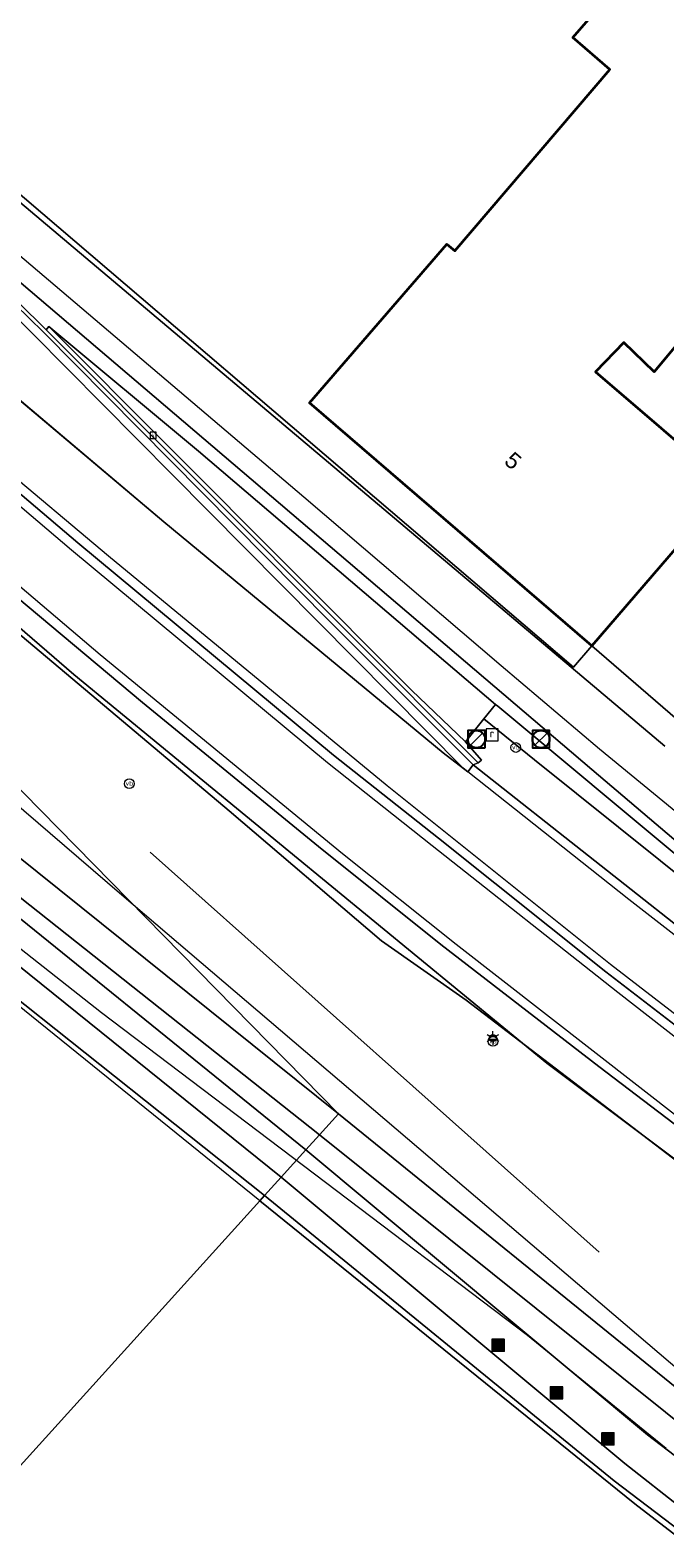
# Model space of a CAD drawing. Header units: metres. Extents: x 163543 to 168130, y 402678 to 405437.
# Tile 16 of 256: x 163914 to 163944, y 403116 to 403186. Entities that reach past the tile are written whole.
import ezdxf
from ezdxf.enums import TextEntityAlignment as Align

# ---------------------------------------------------------------- set-up
doc = ezdxf.new("R2010")
doc.units = ezdxf.units.M
doc.layers.get('0').update_dxf_attribs({"lineweight": 25})
for name, color, linetype, lineweight in [('X-CA190022.004-UO-BGT_Ondergrond$0$GE_117_WGIGeleideconstructie_Grens_GEM', 253, 'X-CA190022.004-UO-BGT_Ondergrond$0$Vangrail', 9), ('X-CA190022.004-UO-BGT_Ondergrond$0$GE_203_VGOHaag_Lijn_GEM', 253, 'X-CA190022.004-UO-BGT_Ondergrond$0$Heg', 9), ('X-CA190022.004-UO-BGT_Ondergrond$0$GE_214_Wegmarkering_Lijn_GEM', 253, 'Continuous', 9), ('X-CA190022.004-UO-BGT_Ondergrond$0$GE_244_Taludlijn_Lijn_GEM', 253, 'Continuous', 9), ('X-CA190022.004-UO-BGT_Ondergrond$0$GE_311_WGDRijbaanRegionaleweg_Vlak_GEM', 253, 'Continuous', 9), ('X-CA190022.004-UO-BGT_Ondergrond$0$GE_314_WGDRijbaanLokaleweg_Vlak_GEM', 253, 'Continuous', 9), ('X-CA190022.004-UO-BGT_Ondergrond$0$GE_316_WGDFietspad_Vlak_GEM', 253, 'Continuous', 9), ('X-CA190022.004-UO-BGT_Ondergrond$0$GE_361_OWGBerm_Vlak_GEM', 253, 'Continuous', 9), ('X-CA190022.004-UO-BGT_Ondergrond$0$GE_367_OWGBerm_groenvoorziening_grasenk_GEM', 253, 'Continuous', 9), ('X-CA190022.004-UO-BGT_Ondergrond$0$GE_401_OTDErf_Vlak_GEM', 253, 'Continuous', 9), ('X-CA190022.004-UO-BGT_Ondergrond$0$GE_4502_GBKN_Huisnummer_Lijn_GEM', 7, 'Continuous', 9), ('X-CA190022.004-UO-BGT_Ondergrond$0$GE_461_BTDGraslandoverig_Vlak_GEM', 253, 'Continuous', 9), ('X-CA190022.004-UO-BGT_Ondergrond$0$GE_502_WTDWaterloop_Vlak_GEM', 253, 'Continuous', 9), ('X-CA190022.004-UO-BGT_Ondergrond$0$GE_601_PNDgrondvlakpand_Vlak_MV_GEM', 34, 'Continuous', 35), ('X-CA190022.004-UO-BGT_Ondergrond$0$GE_661_SHDMuurGroterDan30cm_Vlak_GEM', 253, 'Continuous', 9), ('X-CA190022.004-UO-BGT_Ondergrond$0$GE_814_BRDVerkeersbord_Punt_GEM', 253, 'Continuous', 9), ('X-CA190022.004-UO-BGT_Ondergrond$0$GE_861_PALLichtmast_Punt_GEM', 253, 'Continuous', 9), ('X-CA190022.004-UO-BGT_Ondergrond$0$GE_885_PutInspectieofRioolput_Punt_GEM', 253, 'Continuous', 9), ('X-CA190022.004-UO-BGT_Ondergrond$0$GE_886_PutKolk_Punt_GEM', 253, 'Continuous', 9), ('X-CA190022.004-UO-BGT_Ondergrond$0$GE_925_STMKunstobject_Punt_GEM', 253, 'Continuous', 9), ('X-CA190022.004-UO-BGT_Ondergrond$0$N-WE-RI-PUT_INSPECTIE-S', 253, 'Continuous', 9), ('X-CA190022.004-UO-KAD_Percelen$0$B-WE-KG-GRENS_PERCEEL-GV', 150, 'Continuous', 9), ('X-CA190022.004-UO-WHM_Riolering gemeente_NLCS_v0.1$0$B-WE-RI-PUT-S', 214, 'Continuous', 15)]:
    doc.layers.add(name, color=color, linetype=linetype, lineweight=lineweight)
doc.styles.add('X-CA190022.004-UO-BGT_Ondergrond$0$BGT_NAR', font='arial.ttf', dxfattribs={"height": 1})
doc.styles.add('X-CA190022.004-UO-BGT_Ondergrond$0$NLCS-ISO', font='NLCS-ISO.ttf')
doc.linetypes.add('X-CA190022.004-UO-BGT_Ondergrond$0$Heg', pattern='A,5,-1.5,[2,dgnlstyle-meierijstad.shx,S=0.007937,R=45,X=0,Y=0],-1.5', length=8)
doc.linetypes.add('X-CA190022.004-UO-BGT_Ondergrond$0$Vangrail', pattern='A,10,-1.5,[3,dgnlstyle-Veghel.shx,S=0.007937,R=90,X=0,Y=0.5],-1,[3,dgnlstyle-Veghel.shx,S=0.007937,R=270,X=0,Y=-0.5],-1.5', length=14)

# ---------------------------------------------------------------- blocks, each defined once
blk = doc.blocks.new('X-CA190022.004-UO-BGT_Ondergrond$0$SIE-WEG_PAAL_VERKEERSBORD-SO')
at = {"linetype": 'ByBlock', "lineweight": 18}
blk.add_circle((0, 0), 1.5, dxfattribs=at)
at = {"linetype": 'ByBlock', "lineweight": 18, "style": 'X-CA190022.004-UO-BGT_Ondergrond$0$NLCS-ISO'}
blk.add_text('vb', height=1.5, dxfattribs=at).set_placement((0, 0.13), align=Align.MIDDLE_CENTER)
blk = doc.blocks.new('X-CA190022.004-UO-BGT_Ondergrond$0$IMGEOVerkeersbord')
at = {"xscale": 5, "yscale": 5, "zscale": 5}
blk.add_blockref('X-CA190022.004-UO-BGT_Ondergrond$0$SIE-WEG_PAAL_VERKEERSBORD-SO', (0, 0), dxfattribs=at)
blk = doc.blocks.new('X-CA190022.004-UO-BGT_Ondergrond$0$SRI-KOLK-SO')
at = {"color": 0, "linetype": 'ByBlock', "lineweight": 18}
blk.add_lwpolyline([(-1.125, -1.125), (1.125, -1.125), (1.125, 1.125), (-1.125, 1.125)], close=True, dxfattribs=at)
at = {"color": 0, "linetype": 'ByBlock', "lineweight": 18, "style": 'X-CA190022.004-UO-BGT_Ondergrond$0$NLCS-ISO'}
blk.add_text('k', height=1.5, dxfattribs=at).set_placement((0, 0), align=Align.MIDDLE_CENTER)
blk = doc.blocks.new('X-CA190022.004-UO-BGT_Ondergrond$0$IMGEOKolk')
at = {"xscale": 5, "yscale": 5, "zscale": 5}
blk.add_blockref('X-CA190022.004-UO-BGT_Ondergrond$0$SRI-KOLK-SO', (0, 0), dxfattribs=at)
blk = doc.blocks.new('X-CA190022.004-UO-BGT_Ondergrond$0$SRI-PUT_INSPECTIEPUT_RIOOLPUT-SO')
at = {"color": 0, "linetype": 'ByBlock', "lineweight": 18}
blk.add_lwpolyline([(-1.12, -1.12), (1.12, -1.12), (1.12, 1.12), (-1.12, 1.12)], close=True, dxfattribs=at)
at = {"color": 0, "linetype": 'ByBlock', "lineweight": 18, "style": 'X-CA190022.004-UO-BGT_Ondergrond$0$NLCS-ISO'}
blk.add_text('r', height=1.5, dxfattribs=at).set_placement((0, 0.28), align=Align.MIDDLE_CENTER)
blk = doc.blocks.new('X-CA190022.004-UO-BGT_Ondergrond$0$IMGEOInspectierioolput')
at = {"layer": 'X-CA190022.004-UO-BGT_Ondergrond$0$N-WE-RI-PUT_INSPECTIE-S', "xscale": 10, "yscale": 10, "zscale": 10}
blk.add_blockref('X-CA190022.004-UO-BGT_Ondergrond$0$SRI-PUT_INSPECTIEPUT_RIOOLPUT-SO', (0, 0), dxfattribs=at)
blk = doc.blocks.new('X-CA190022.004-UO-BGT_Ondergrond$0$N-SIE-WEG_LICHTMAST-SO')
h = blk.add_hatch(color=256)
h.paths.add_polyline_path([(1.16, 0.5, 0.658505), (-1.16, 0.5)])
h.paths.add_polyline_path([(-1.16, -0.5, 0.658505), (1.16, -0.5)])
at = {"flags": 128}
for points in [[(-2.19, 1.27), (-1.1, 0.63)], [(-1.16, 0.5), (1.16, 0.5)], [(0, 1.27), (0, 2.53)], [(1.1, 0.63), (2.19, 1.27)], [(-2.19, -1.27), (-1.1, -0.63)], [(-1.16, -0.5), (1.16, -0.5)], [(0, -1.27), (0, -2.53)], [(2.19, -1.27), (1.1, -0.63)]]:
    blk.add_lwpolyline(points, dxfattribs=at)
at = {"ltscale": 0.5}
blk.add_circle((0, 0), 1.27, dxfattribs=at)
at = {"style": 'X-CA190022.004-UO-BGT_Ondergrond$0$NLCS-ISO'}
blk.add_attdef('TYPE', text='', height=1.8, dxfattribs=at).set_placement((0, 2.53), align=Align.BOTTOM_CENTER)
blk = doc.blocks.new('X-CA190022.004-UO-BGT_Ondergrond$0$IMGEOLichtmastpaal')
at = {"xscale": 5, "yscale": 5, "zscale": 5}
blk.add_blockref('X-CA190022.004-UO-BGT_Ondergrond$0$N-SIE-WEG_LICHTMAST-SO', (0, 6.4), dxfattribs=at)
blk = doc.blocks.new('*U26')
at = {"layer": 'X-CA190022.004-UO-BGT_Ondergrond$0$GE_925_STMKunstobject_Punt_GEM'}
h = blk.add_hatch(color=30, dxfattribs=at)
edge = h.paths.add_edge_path()
edge.add_spline(control_points=[(-15.9, -13.3), (-15.9, -15.9), (-13.3, -15.9)], knot_values=[0, 0, 0, 1, 1, 1], degree=2, periodic=0)
edge.add_line((-13.3, -15.9), (13.3, -15.9))
edge.add_spline(control_points=[(13.3, -15.9), (15.9, -15.9), (15.9, -13.3)], knot_values=[0, 0, 0, 1, 1, 1], degree=2, periodic=0)
edge.add_line((15.9, -13.3), (15.9, 13.3))
edge.add_spline(control_points=[(15.9, 13.3), (15.9, 15.9), (13.3, 15.9)], knot_values=[0, 0, 0, 1, 1, 1], degree=2, periodic=0)
edge.add_line((13.3, 15.9), (-13.3, 15.9))
edge.add_spline(control_points=[(-13.3, 15.9), (-15.9, 15.9), (-15.9, 13.3)], knot_values=[0, 0, 0, 1, 1, 1], degree=2, periodic=0)
edge.add_line((-15.9, 13.3), (-15.9, -13.3))
blk = doc.blocks.new('X-CA190022.004-UO-BGT_Ondergrond$0$IMGEOKunstobject')
at = {"layer": 'X-CA190022.004-UO-BGT_Ondergrond$0$GE_925_STMKunstobject_Punt_GEM'}
h = blk.add_hatch(color=0, dxfattribs=at)
edge = h.paths.add_edge_path()
edge.add_line((7.9, 9.1), (-7.9, 9.1))
edge.add_spline(control_points=[(-7.9, 9.1), (-9.1, 8.8), (-9.1, 7.9)], knot_values=[0, 0, 0, 1, 1, 1], degree=2, periodic=0)
edge.add_line((-9.1, 7.9), (-9.1, -7.9))
edge.add_spline(control_points=[(-9.1, -7.9), (-9.1, -9), (-7.7, -9.1)], knot_values=[0, 0, 0, 1, 1, 1], degree=2, periodic=0)
edge.add_line((-7.7, -9.1), (7.7, -9.1))
edge.add_spline(control_points=[(7.7, -9.1), (9.1, -9), (9.1, -7.9)], knot_values=[0, 0, 0, 1, 1, 1], degree=2, periodic=0)
edge.add_line((9.1, -7.9), (9.1, 7.9))
edge.add_spline(control_points=[(9.1, 7.9), (8.8, 9.1), (7.9, 9.1)], knot_values=[0, 0, 0, 1, 1, 1], degree=2, periodic=0)
h = blk.add_hatch(color=0, dxfattribs=at)
edge = h.paths.add_edge_path(flags=0)
edge.add_spline(control_points=[(-6.4, -6.2), (-6.4, -6.4), (-6.2, -6.4)], knot_values=[0, 0, 0, 1, 1, 1], degree=2, periodic=0)
edge.add_line((-6.2, -6.4), (6.2, -6.4))
edge.add_spline(control_points=[(6.2, -6.4), (6.4, -6.4), (6.4, -6.2)], knot_values=[0, 0, 0, 1, 1, 1], degree=2, periodic=0)
edge.add_line((6.4, -6.2), (6.4, 6.2))
edge.add_spline(control_points=[(6.4, 6.2), (6.4, 6.3), (6.2, 6.4)], knot_values=[0, 0, 0, 1, 1, 1], degree=2, periodic=0)
edge.add_line((6.2, 6.4), (-6.2, 6.4))
edge.add_spline(control_points=[(-6.2, 6.4), (-6.3, 6.4), (-6.4, 6.2)], knot_values=[0, 0, 0, 1, 1, 1], degree=2, periodic=0)
edge.add_line((-6.4, 6.2), (-6.4, -6.2))
at = {"layer": 'X-CA190022.004-UO-BGT_Ondergrond$0$GE_925_STMKunstobject_Punt_GEM', "color": 0}
blk.add_blockref('*U26', (0, 0), dxfattribs=at)
blk = doc.blocks.new('X-CA190022.004-UO-WHM_Riolering gemeente_NLCS_v0.1$0$B-SRI-PUT_BETON-SO')
blk.add_line((-1.41, -1.41), (1.41, 1.41))
at = {"lineweight": -3, "flags": 128}
blk.add_lwpolyline([(2, -2), (2, 2), (-2, 2), (-2, -2)], close=True, dxfattribs=at)
at = {"lineweight": -3}
blk.add_circle((0, 0), 2, dxfattribs=at)

msp = doc.modelspace()

# ---------------------------------------------------------------- linework, layer by layer
at = {"layer": 'X-CA190022.004-UO-BGT_Ondergrond$0$GE_117_WGIGeleideconstructie_Grens_GEM'}
for p, q in [((163923.544, 403149.674), (163902.475, 403167.394)), ((163930.602, 403143.645), (163923.544, 403149.674)), ((163934.527, 403140.883), (163930.602, 403143.645)), ((163948.49, 403130.221), (163934.527, 403140.883))]:
    msp.add_line(p, q, dxfattribs=at)
at = {"layer": 'X-CA190022.004-UO-BGT_Ondergrond$0$GE_203_VGOHaag_Lijn_GEM'}
msp.add_line((163937.696, 403152.028), (163945.493, 403145.795), dxfattribs=at)
at = {"layer": 'X-CA190022.004-UO-BGT_Ondergrond$0$GE_214_Wegmarkering_Lijn_GEM'}
for p, q in [((163910.859, 403177.944), (163927.009, 403164.231)), ((163920.916, 403165.247), (163910.691, 403175.565)), ((163916.229, 403161.754), (163902.89, 403173.081)), ((163909.887, 403172.032), (163920.519, 403163.071)), ((163917.56, 403156.899), (163901.039, 403170.92)), ((163907.757, 403170.055), (163917.952, 403161.496)), ((163934.369, 403151.655), (163920.916, 403165.247)), ((163927.009, 403164.231), (163936.152, 403156.409)), ((163920.519, 403163.071), (163933.469, 403152.357)), ((163928.101, 403151.9), (163916.229, 403161.754)), ((163917.952, 403161.496), (163930.869, 403150.844)), ((163928.792, 403147.672), (163917.56, 403156.899)), ((163936.152, 403156.409), (163940.706, 403152.542)), ((163932.96, 403148.041), (163928.101, 403151.9)), ((163940.706, 403152.542), (163944.681, 403149.278)), ((163934.601, 403151.471), (163934.369, 403151.655)), ((163942.066, 403145.559), (163934.601, 403151.471)), ((163930.869, 403150.844), (163941.217, 403142.554)), ((163934.071, 403143.464), (163928.792, 403147.672)), ((163941.559, 403141.238), (163932.96, 403148.041)), ((163949.912, 403139.441), (163942.066, 403145.559)), ((163944.603, 403135.258), (163934.071, 403143.464)), ((163941.217, 403142.554), (163951.895, 403134.331)), ((163945.145, 403138.443), (163941.559, 403141.238))]:
    msp.add_line(p, q, dxfattribs=at)
at = {"layer": 'X-CA190022.004-UO-BGT_Ondergrond$0$GE_244_Taludlijn_Lijn_GEM'}
for p, q in [((163919.885, 403147.756), (163940.699, 403129.206)), ((163917.627, 403140.293), (163909.59, 403146.639)), ((163937.371, 403125.337), (163917.627, 403140.293)), ((163941.407, 403122.04), (163937.371, 403125.337)), ((163943.797, 403120.102), (163941.407, 403122.04))]:
    msp.add_line(p, q, dxfattribs=at)
at = {"layer": 'X-CA190022.004-UO-BGT_Ondergrond$0$GE_311_WGDRijbaanRegionaleweg_Vlak_GEM', "flags": 128}
for points in [[(163920.519, 403163.071), (163933.469, 403152.357), (163934.601, 403151.471), (163934.857, 403151.796), (163946.13, 403142.901), (163954.791, 403136.379), (163955.065, 403136.181), (163954.78, 403135.8), (163953.049, 403133.486), (163952.809, 403133.164), (163951.294, 403134.291), (163945.418, 403138.801), (163941.007, 403142.194), (163933.24, 403148.394), (163928.384, 403152.249), (163916.518, 403162.099), (163903.183, 403173.423), (163898.284, 403177.583), (163898.606, 403177.946), (163900.495, 403180.081), (163905.334, 403175.934), (163909.887, 403172.032), (163920.519, 403163.071)], [(163898.284, 403177.583), (163903.183, 403173.423), (163916.518, 403162.099), (163928.384, 403152.249), (163933.24, 403148.394), (163941.007, 403142.194), (163945.418, 403138.801), (163951.294, 403134.291), (163952.809, 403133.164), (163952.594, 403132.878), (163950.851, 403130.547), (163950.626, 403130.246), (163950.406, 403130.409), (163949.351, 403131.211), (163940.676, 403137.809), (163933.352, 403143.473), (163927.68, 403148.011), (163919.527, 403154.687), (163905.759, 403166.231), (163895.843, 403174.724), (163896.143, 403175.075), (163897.991, 403177.241), (163898.284, 403177.583)], [(163915.059, 403171.967), (163929.159, 403157.84), (163935.089, 403151.891), (163934.857, 403151.796), (163928.199, 403158.463), (163914.926, 403171.867), (163910.926, 403175.758)], [(163911.154, 403175.819), (163915.059, 403171.967)]]:
    msp.add_lwpolyline(points, dxfattribs=at)
at = {"layer": 'X-CA190022.004-UO-BGT_Ondergrond$0$GE_314_WGDRijbaanLokaleweg_Vlak_GEM', "flags": 128}
msp.add_lwpolyline([(163910.926, 403175.758), (163914.926, 403171.867), (163928.199, 403158.463), (163934.857, 403151.796), (163934.601, 403151.471), (163933.469, 403152.357), (163920.519, 403163.071), (163909.887, 403172.032)], dxfattribs=at)
at = {"layer": 'X-CA190022.004-UO-BGT_Ondergrond$0$GE_316_WGDFietspad_Vlak_GEM', "flags": 128}
for points in [[(163907.405, 403183.309), (163943.741, 403152.67)], [(164012.494, 403101.859), (163998.533, 403113.73), (163995.897, 403115.633), (163991.262, 403118.788), (163986.435, 403121.788), (163986.033, 403122.021), (163975.135, 403128.083), (163965.427, 403133.463), (163959.852, 403136.703), (163957.048, 403138.382), (163956.822, 403138.531), (163956.112, 403139.002), (163953.66, 403140.628), (163951.705, 403141.939), (163950.143, 403142.986), (163947.528, 403144.995), (163944.734, 403147.241), (163935.992, 403154.517), (163935.886, 403154.605), (163933.59, 403156.563), (163922.121, 403166.345), (163915.182, 403172.136), (163915.059, 403171.967), (163911.154, 403175.819)]]:
    msp.add_lwpolyline(points, dxfattribs=at)
at = {"layer": 'X-CA190022.004-UO-BGT_Ondergrond$0$GE_361_OWGBerm_Vlak_GEM', "flags": 128}
for points in [[(163915.182, 403172.136), (163931.999, 403155.271), (163934.504, 403152.869), (163935.235, 403152.019), (163935.089, 403151.891), (163929.159, 403157.84), (163915.059, 403171.967), (163915.182, 403172.136)], [(163915.182, 403172.136), (163922.121, 403166.345), (163933.59, 403156.563), (163935.886, 403154.605), (163935.35, 403153.931), (163934.504, 403152.869), (163931.999, 403155.271), (163915.182, 403172.136)]]:
    msp.add_lwpolyline(points, dxfattribs=at)
at = {"layer": 'X-CA190022.004-UO-BGT_Ondergrond$0$GE_367_OWGBerm_groenvoorziening_grasenk_GEM', "flags": 128}
for points in [[(163905.759, 403166.231), (163919.527, 403154.687), (163927.68, 403148.011), (163933.352, 403143.473), (163940.676, 403137.809), (163949.351, 403131.211), (163948.49, 403130.221), (163934.527, 403140.883), (163930.602, 403143.645), (163923.544, 403149.674), (163902.475, 403167.394)], [(164005.092, 403103.832), (163990.198, 403114.381), (163980.128, 403121.322), (163975.661, 403124.326), (163967.993, 403129.482), (163957.441, 403136.855), (163955.492, 403138.29), (163951.254, 403141.408), (163950.545, 403141.93), (163945.493, 403145.795), (163937.696, 403152.028), (163935.35, 403153.931), (163935.886, 403154.605)], [(163935.886, 403154.605), (163935.992, 403154.517), (163944.734, 403147.241), (163947.528, 403144.995), (163950.143, 403142.986), (163951.705, 403141.939), (163953.66, 403140.628), (163956.112, 403139.002), (163956.822, 403138.531), (163957.048, 403138.382), (163959.852, 403136.703), (163965.427, 403133.463), (163975.135, 403128.083), (163986.033, 403122.021), (163986.435, 403121.788), (163991.262, 403118.788), (163995.897, 403115.633), (163998.533, 403113.73), (164012.494, 403101.859)], [(164000.422, 403104.701), (163993.429, 403109.739), (163974.409, 403122.57), (163973.934, 403122.89), (163963.278, 403130.238), (163955.065, 403136.181), (163954.791, 403136.379), (163946.13, 403142.901), (163934.857, 403151.796), (163935.089, 403151.891), (163935.235, 403152.019), (163934.504, 403152.869), (163935.35, 403153.931), (163937.696, 403152.028), (163945.493, 403145.795), (163950.545, 403141.93), (163951.254, 403141.408), (163955.492, 403138.29), (163957.441, 403136.855), (163967.993, 403129.482), (163975.661, 403124.326)]]:
    msp.add_lwpolyline(points, dxfattribs=at)
at = {"layer": 'X-CA190022.004-UO-BGT_Ondergrond$0$GE_401_OTDErf_Vlak_GEM', "flags": 128}
for points in [[(163945.138, 403172.276), (163943.243, 403170.027), (163941.834, 403171.382), (163940.532, 403170.028), (163946.72, 403164.71), (163940.36, 403157.321), (163927.26, 403168.591), (163933.64, 403175.95), (163933.999, 403175.642), (163941.187, 403184.048), (163939.48, 403185.53), (163947.47, 403194.73)], [(163943.741, 403152.67), (163907.405, 403183.309)]]:
    msp.add_lwpolyline(points, dxfattribs=at)
at = {"layer": 'X-CA190022.004-UO-BGT_Ondergrond$0$GE_461_BTDGraslandoverig_Vlak_GEM', "flags": 128}
for points in [[(163860.741, 403197.39), (163861.616, 403197.257), (163862.728, 403196.472), (163863.919, 403195.322), (163873.892, 403180.446), (163878.194, 403174.179), (163882.634, 403169.425), (163894.779, 403159.74), (163910.285, 403147.543), (163927.096, 403133.946), (163925.952, 403132.681), (163909.238, 403146.132), (163893.728, 403158.372), (163881.684, 403168.192), (163876.867, 403172.956), (163872.427, 403179.206), (163862.994, 403194.419), (163861.982, 403194.941), (163860.741, 403197.39)], [(163928.614, 403135.623), (163927.727, 403134.642), (163910.774, 403148.082), (163895.307, 403160.513), (163883.337, 403170.124), (163878.853, 403174.771), (163874.458, 403180.902), (163864.171, 403195.612), (163862.9, 403196.658), (163861.685, 403197.561), (163863.073, 403196.907), (163864.507, 403195.965), (163875.758, 403181.738), (163879.885, 403175.584), (163884.051, 403170.994), (163895.961, 403161.462), (163911.636, 403149.232), (163928.614, 403135.623)], [(163925.181, 403131.829), (163908.537, 403145.063), (163892.953, 403157.826), (163881.106, 403167.257), (163876.245, 403172.397), (163871.622, 403178.704), (163861.982, 403194.941), (163862.994, 403194.419), (163872.427, 403179.206), (163876.867, 403172.956), (163881.684, 403168.192), (163893.728, 403158.372), (163909.238, 403146.132), (163925.952, 403132.681), (163925.181, 403131.829)], [(163870.972, 403194.353), (163928.614, 403135.623), (163911.636, 403149.232)], [(164005.373, 403072.551), (163988.737, 403085.446), (163972.816, 403097.727), (163956.594, 403110.308), (163942.936, 403120.728), (163927.096, 403133.946), (163927.727, 403134.642), (163943.773, 403121.787), (163957.07, 403111.044), (163973.214, 403098.434), (163989.144, 403086.011), (163994.22, 403082.458), (163992.448, 403084.452), (163989.618, 403086.721), (163973.959, 403098.803), (163957.69, 403111.711), (163944.546, 403122.688), (163928.614, 403135.623), (163870.972, 403194.353)], [(163902.475, 403167.394), (163923.544, 403149.674), (163930.602, 403143.645), (163934.527, 403140.883), (163948.49, 403130.221), (163949.159, 403129.71), (163960.551, 403121.41), (163974.748, 403110.932), (163990.477, 403098.694), (164007.713, 403084.139)], [(163910.774, 403148.082), (163927.727, 403134.642), (163927.096, 403133.946), (163910.285, 403147.543)], [(163928.614, 403135.623), (163944.546, 403122.688), (163957.69, 403111.711), (163973.959, 403098.803), (163989.618, 403086.721), (163992.448, 403084.452), (163994.22, 403082.458), (163989.144, 403086.011), (163973.214, 403098.434), (163957.07, 403111.044), (163943.773, 403121.787), (163927.727, 403134.642), (163928.614, 403135.623)], [(164004.353, 403070.984), (163987.708, 403084.053), (163971.577, 403096.136), (163955.258, 403108.891), (163941.891, 403119.407), (163925.952, 403132.681), (163927.096, 403133.946), (163942.936, 403120.728), (163956.594, 403110.308), (163972.816, 403097.727), (163988.737, 403085.446), (164005.373, 403072.551), (164004.353, 403070.984)], [(164003.925, 403070.335), (163987.111, 403083.332), (163971.277, 403095.677), (163954.786, 403108.416), (163941.398, 403118.598), (163925.181, 403131.829), (163925.952, 403132.681), (163941.891, 403119.407), (163955.258, 403108.891), (163971.577, 403096.136), (163987.708, 403084.053), (164004.353, 403070.984), (164003.925, 403070.335)]]:
    msp.add_lwpolyline(points, dxfattribs=at)
at = {"layer": 'X-CA190022.004-UO-BGT_Ondergrond$0$GE_502_WTDWaterloop_Vlak_GEM', "flags": 128}
msp.add_lwpolyline([(163900.25, 403104.274), (163924.961, 403131.586), (163942.357, 403117.523), (163986.895, 403083.244), (164012.34, 403063.661), (163966.711, 403047.614), (163961.985, 403052.072), (163965.302, 403048.944), (163953.856, 403060.707), (163938.258, 403073.676), (163923.142, 403086.638), (163904.873, 403100.91), (163900.25, 403104.274)], dxfattribs=at)
at = {"layer": 'X-CA190022.004-UO-BGT_Ondergrond$0$GE_601_PNDgrondvlakpand_Vlak_MV_GEM', "flags": 128}
msp.add_lwpolyline([(163945.138, 403172.276), (163943.243, 403170.027), (163941.834, 403171.382), (163940.532, 403170.028), (163946.72, 403164.71), (163940.36, 403157.321), (163927.26, 403168.591), (163933.64, 403175.95), (163933.999, 403175.642), (163941.187, 403184.048), (163939.48, 403185.53), (163947.47, 403194.73)], dxfattribs=at)
at = {"layer": 'X-CA190022.004-UO-BGT_Ondergrond$0$GE_661_SHDMuurGroterDan30cm_Vlak_GEM', "flags": 128}
for points in [[(163924.961, 403131.586), (163880.82, 403167.27), (163876.107, 403172.244), (163875.45, 403173.045), (163871.5, 403178.508), (163860.471, 403197.472), (163860.741, 403197.39), (163861.982, 403194.941), (163871.622, 403178.704), (163876.245, 403172.397), (163881.106, 403167.257), (163892.953, 403157.826), (163908.537, 403145.063), (163925.181, 403131.829), (163924.961, 403131.586)], [(164012.34, 403063.661), (163986.895, 403083.244), (163942.357, 403117.523), (163924.961, 403131.586), (163925.181, 403131.829), (163941.398, 403118.598), (163954.786, 403108.416), (163971.277, 403095.677), (163987.111, 403083.332), (164003.925, 403070.335), (164012.34, 403063.661)]]:
    msp.add_lwpolyline(points, dxfattribs=at)
at = {"layer": 'X-CA190022.004-UO-KAD_Percelen$0$B-WE-KG-GRENS_PERCEEL-GV', "flags": 128}
msp.add_lwpolyline([(163948.647, 403150.158), (163960.787, 403167.032), (163968.541, 403177.106), (163986.605, 403201.417), (163996.216, 403211.855), (163988.184, 403214.062), (163979.185, 403216.917), (163970.796, 403220.008), (163962.596, 403223.723), (163956.21, 403226.861), (163949.701, 403230.332), (163944.042, 403233.467), (163905.049, 403187.482), (163904.209, 403186.487), (163907.149, 403183.976), (163939.512, 403156.336), (163940.36, 403157.321)], close=True, dxfattribs=at)
for points in [[(163884.498, 403183.483), (163916.342, 403155.991), (163938.264, 403137.97), (163953.603, 403126.462), (163961.91, 403121.39), (164007.974, 403081.606), (164017.162, 403092.265), (164019.797, 403095.322), (164005.39, 403108.04), (164003.042, 403110.051), (164000.645, 403112.005), (163998.202, 403113.9), (163995.713, 403115.734), (163993.18, 403117.508), (163990.605, 403119.219), (163987.989, 403120.867), (163985.333, 403122.451), (163982.64, 403123.97), (163970.089, 403130.861), (163970.126, 403130.903), (163958.273, 403137.927), (163948.27, 403144.864), (163940.35, 403151.579), (163911.989, 403175.753)], [(163896.276, 403164.94), (163918.572, 403145.78), (163948.726, 403120.039), (163983.216, 403090.521), (164005.008, 403078.166), (164007.974, 403081.606), (163961.91, 403121.39), (163953.603, 403126.462), (163938.264, 403137.97), (163916.342, 403155.991), (163884.498, 403183.483)], [(164005.48, 403127.627), (163986.647, 403139.42), (163980.651, 403143.091), (163973.192, 403147.657), (163971.386, 403140.995), (163967.598, 403136.566), (163962.213, 403139.418), (163958.92, 403141.707), (163950.972, 403148.683), (163948.647, 403150.158), (163940.36, 403157.321), (163939.512, 403156.336), (163907.149, 403183.976)], [(163911.989, 403175.753), (163940.35, 403151.579), (163948.27, 403144.864), (163958.273, 403137.927), (163970.126, 403130.903), (163970.089, 403130.861), (163982.64, 403123.97), (163985.333, 403122.451), (163987.989, 403120.867), (163990.605, 403119.219), (163993.18, 403117.508), (163995.713, 403115.734), (163998.202, 403113.9), (164000.645, 403112.005)]]:
    msp.add_lwpolyline(points, dxfattribs=at)

# ---------------------------------------------------------------- block references
at = {"layer": 'X-CA190022.004-UO-BGT_Ondergrond$0$GE_814_BRDVerkeersbord_Punt_GEM', "xscale": 0.03, "yscale": 0.03, "zscale": 0.02}
for p in [(163936.83, 403152.605), (163918.914, 403150.927), (163935.77, 403138.977)]:
    msp.add_blockref('X-CA190022.004-UO-BGT_Ondergrond$0$IMGEOVerkeersbord', p, dxfattribs=at)
at = {"layer": 'X-CA190022.004-UO-BGT_Ondergrond$0$GE_861_PALLichtmast_Punt_GEM', "xscale": 0.025, "yscale": 0.025, "zscale": 0.025}
msp.add_blockref('X-CA190022.004-UO-BGT_Ondergrond$0$IMGEOLichtmastpaal', (163935.77, 403138.977), dxfattribs=at)
at = {"layer": 'X-CA190022.004-UO-BGT_Ondergrond$0$GE_885_PutInspectieofRioolput_Punt_GEM', "xscale": 0.025, "yscale": 0.025, "zscale": 0.025}
msp.add_blockref('X-CA190022.004-UO-BGT_Ondergrond$0$IMGEOInspectierioolput', (163935.73, 403153.187), dxfattribs=at)
at = {"layer": 'X-CA190022.004-UO-BGT_Ondergrond$0$GE_886_PutKolk_Punt_GEM', "xscale": 0.025, "yscale": 0.025, "zscale": 0.025}
msp.add_blockref('X-CA190022.004-UO-BGT_Ondergrond$0$IMGEOKolk', (163920.014, 403167.082), dxfattribs=at)
at = {"layer": 'X-CA190022.004-UO-BGT_Ondergrond$0$GE_925_STMKunstobject_Punt_GEM', "xscale": 0.02, "yscale": 0.02, "zscale": 0.02}
for p in [(163936.012, 403124.884), (163938.713, 403122.677), (163941.101, 403120.542)]:
    msp.add_blockref('X-CA190022.004-UO-BGT_Ondergrond$0$IMGEOKunstobject', p, dxfattribs=at)
at = {"layer": 'X-CA190022.004-UO-WHM_Riolering gemeente_NLCS_v0.1$0$B-WE-RI-PUT-S', "xscale": 0.2, "yscale": 0.2, "zscale": 0.2}
for p in [(163935.008, 403152.992), (163938, 403152.992)]:
    msp.add_blockref('X-CA190022.004-UO-WHM_Riolering gemeente_NLCS_v0.1$0$B-SRI-PUT_BETON-SO', p, dxfattribs=at)

# ---------------------------------------------------------------- texts
at = {"layer": 'X-CA190022.004-UO-BGT_Ondergrond$0$GE_4502_GBKN_Huisnummer_Lijn_GEM', "style": 'X-CA190022.004-UO-BGT_Ondergrond$0$BGT_NAR'}
msp.add_text('5', height=0.75, rotation=319.3, dxfattribs=at).set_placement((163936.708, 403165.904), align=Align.MIDDLE_CENTER)

doc.saveas('drawing.dxf')
